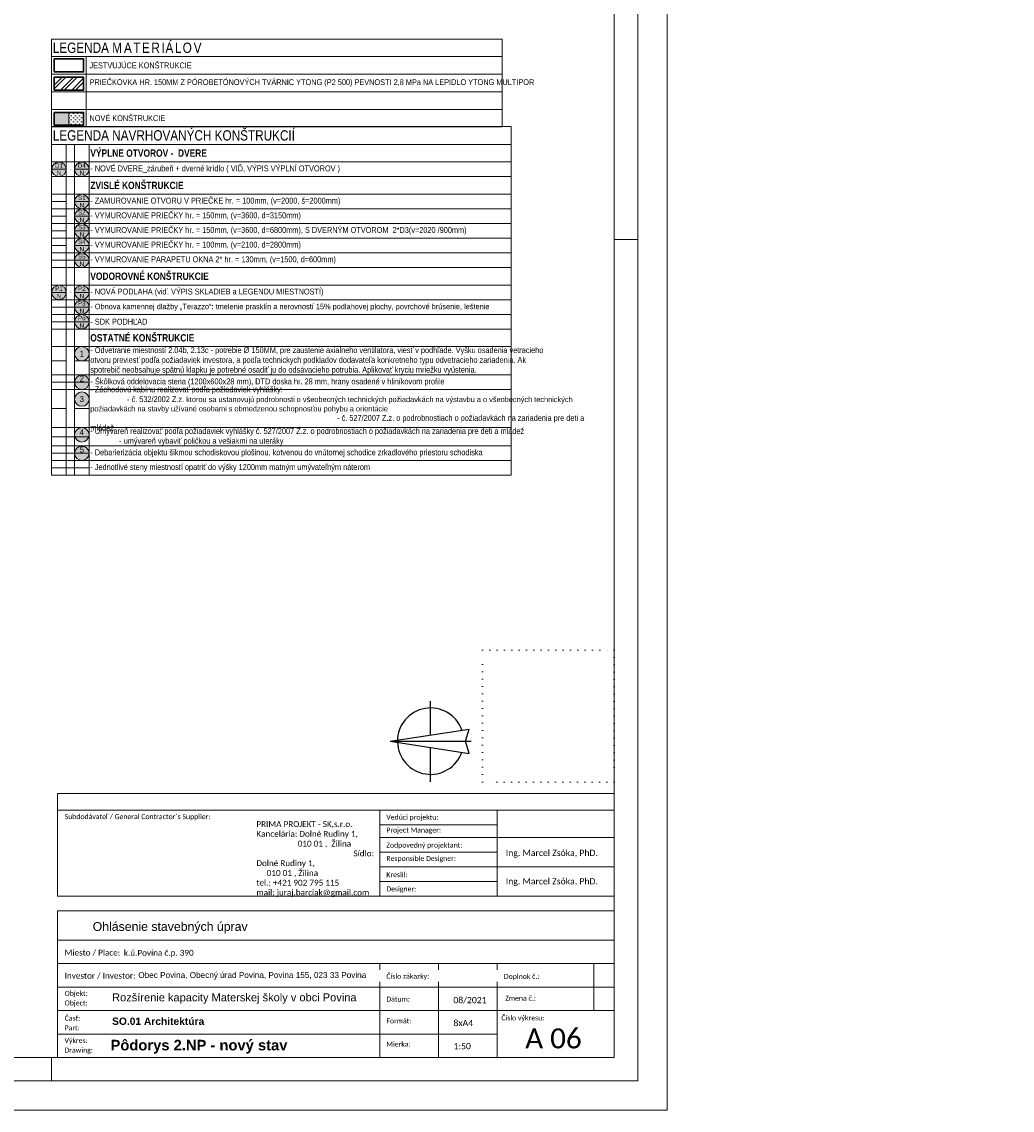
# Model space of a CAD drawing. Header units: millimetres. Extents: x -65956 to 5894746, y -14679 to 163521.
# Tile 40 of 89: x -34966 to -18065, y -14679 to 3884. Entities that reach past the tile are written whole.
import ezdxf

# ---------------------------------------------------------------- set-up
doc = ezdxf.new("R2010")
doc.units = ezdxf.units.MM
doc.linetypes.add('DOT', pattern=[0.25, 0, -0.25])
doc.layers.get('0').update_dxf_attribs({"lineweight": 5})
doc.layers.get('Defpoints').update_dxf_attribs({"color": 2, "lineweight": 30})
doc.layers.add('- pomocná oramovanie', color=245, linetype='Continuous', lineweight=0, plot=False)
for name, color, linetype, lineweight in [('A-stena-nosna-tenka', 6, 'Continuous', 18), ('H stavba', 82, 'Continuous', 30), ('M legenda', 52, 'Continuous', 5), ('popis 025', 41, 'Continuous', 20), ('RE-nove', 10, 'Continuous', 0), ('T pohľady', 7, 'Continuous', 25), ('VT sanita', 210, 'Continuous', 5)]:
    doc.layers.add(name, color=color, linetype=linetype, lineweight=lineweight)
doc.styles.add('ARIAL', font='arial.ttf')
doc.styles.add('Arial_B', font='arialbd.ttf', dxfattribs={"height": 2.536891})
doc.styles.add('Calibri', font='calibri.ttf', dxfattribs={"height": 1.701113})
doc.styles.add('Calibri_1', font='calibri.ttf', dxfattribs={"height": 2.126391})
doc.styles.add('Calibri_2', font='calibri.ttf', dxfattribs={"height": 6.804452})
doc.styles.add('Calibri_3', font='calibri.ttf', dxfattribs={"height": 1.871224})
doc.styles.add('Calibri_4', font='calibri.ttf', dxfattribs={"height": 2.721781})
doc.styles.add('Calibri_7', font='calibri.ttf', dxfattribs={"height": 3.5})
doc.styles.add('century_0', font='GOTHIC.TTF')
doc.styles.get("Standard").update_dxf_attribs({"font": 'arial.ttf'})

# ---------------------------------------------------------------- blocks, each defined once
blk = doc.blocks.new('*T832')
at = {"layer": 'Defpoints', "color": 8, "linetype": 'ByBlock', "lineweight": 0, "transparency": 16777216}
for p, q in [((0, 0), (7841, 0)), ((0, 0), (0, -5947)), ((7841, 0), (7841, -5947)), ((0, -304), (7841, -304)), ((250, -304), (250, -5947)), ((390, -304), (390, -5947)), ((640, -304), (640, -5947)), ((0, -604), (7841, -604)), ((0, -729), (250, -729)), ((390, -729), (640, -729)), ((0, -854), (7841, -854)), ((0, -1154), (7841, -1154)), ((0, -1279), (250, -1279)), ((390, -1279), (640, -1279)), ((0, -1404), (7841, -1404)), ((0, -1529), (250, -1529)), ((0, -1654), (7841, -1654)), ((390, -1529), (640, -1529)), ((0, -1779), (250, -1779)), ((390, -1779), (640, -1779)), ((0, -1904), (7841, -1904)), ((0, -2029), (250, -2029)), ((390, -2029), (640, -2029)), ((0, -2154), (7841, -2154)), ((0, -2279), (640, -2279)), ((0, -2404), (7841, -2404)), ((0, -2704), (7841, -2704)), ((0, -2829), (250, -2829)), ((0, -2954), (7841, -2954)), ((390, -2829), (640, -2829)), ((0, -3079), (640, -3079)), ((0, -3204), (7841, -3204)), ((0, -3329), (640, -3329)), ((0, -3454), (7841, -3454)), ((0, -3754), (7841, -3754)), ((0, -3995), (250, -3995)), ((390, -3995), (640, -3995)), ((0, -4237), (7841, -4237)), ((0, -4362), (640, -4362)), ((0, -4487), (7841, -4487)), ((0, -4810), (250, -4810)), ((390, -4810), (640, -4810)), ((0, -5134), (7841, -5134)), ((0, -5291), (640, -5291)), ((0, -5447), (7841, -5447)), ((0, -5572), (640, -5572)), ((0, -5697), (7841, -5697)), ((0, -5822), (640, -5822)), ((0, -5947), (7841, -5947))]:
    blk.add_line(p, q, dxfattribs=at)
at = {"layer": 'M legenda', "transparency": 16777216, "style": 'century_0'}
for s, insert, char_height, width, attachment_point in [('{\\fArial Narrow|b0|i0|c238|p34;LEGENDA NAVRHOVANÝCH KONŠTRUKCIÍ}', (20, -152), 175, 7800.6, 4), ('{\\fArial Narrow|b1|i0|c0|p34;VÝPLNE OTVOROV -  DVERE}', (660, -454), 125, 7160.6, 4), ('{\\fArial|b0|i0|c238|p34;\\C0;D1}', (125, -666), 75, 210, 5), ('{\\fArial|b0|i0|c238|p34;\\C0;D4}', (515, -666), 75, 210, 5), ('{\\fArial Narrow|b0|i0|c238|p34;- \\fArial Narrow|b0|i0|c0|p34;NOVÉ DVERE\\fArial Narrow|b0|i0|c238|p34;_zárubeň + dverné krídlo \\fArial Narrow|b0|i0|c0|p34;( VIĎ, VÝPIS VÝPLNÍ OTVOROV )}', (660, -729), 100, 7160.6, 4), ('{\\fArial|b0|i0|c238|p34;\\C0;N}', (125, -791), 75, 210, 5), ('{\\fArial|b0|i0|c238|p34;\\C0;N}', (515, -791), 75, 210, 5), ('{\\fArial Narrow|b1|i0|c238|p34;ZVISLÉ\\fArial Narrow|b1|i0|c0|p34; \\fArial Narrow|b1|i0|c238|p34;K\\fArial Narrow|b1|i0|c0|p34;ON\\fArial Narrow|b1|i0|c238|p34;ŠTRUK\\fArial Narrow|b1|i0|c0|p34;C\\fArial Narrow|b1|i0|c238|p34;IE}', (660, -1004), 125, 7160.6, 4), ('{\\fArial|b0|i0|c238|p34;\\C0;S1}', (515, -1216), 75, 210, 5), ('{\\fArial Narrow|b0|i0|c238|p34;- ZAMUROVANIE OTVORU V PRIEČKE hr. = 100mm, (v=2000, š=2000mm)}', (660, -1279), 100, 7160.6, 4), ('{\\fArial|b0|i0|c238|p34;\\C0;S2}', (515, -1466), 75, 210, 5), ('{\\fArial|b0|i0|c238|p34;\\C0;N}', (515, -1341), 75, 210, 5), ('{\\fArial Narrow|b0|i0|c0|p34;- VYMUROVANIE PRIEČKY hr. = \\fArial Narrow|b0|i0|c238|p34;150\\fArial Narrow|b0|i0|c0|p34;mm,\\fArial Narrow|b0|i0|c238|p34; \\fArial Narrow|b0|i0|c0|p34;(v=\\fArial Narrow|b0|i0|c238|p34;3600, d=3150\\fArial Narrow|b0|i0|c0|p34;mm)}', (660, -1529), 100, 7160.6, 4), ('{\\fArial|b0|i0|c238|p34;\\C0;N}', (515, -1591), 75, 210, 5), ('{\\fArial|b0|i0|c238|p34;\\C0;S3}', (515, -1716), 75, 210, 5), ('{\\fArial|b0|i0|c238|p34;\\C0;N}', (515, -1841), 75, 210, 5), ('{\\fArial Narrow|b0|i0|c0|p34;- VYMUROVANIE PRIEČKY hr. = 1\\fArial Narrow|b0|i0|c238|p34;50\\fArial Narrow|b0|i0|c0|p34;mm,\\fArial Narrow|b0|i0|c238|p34; \\fArial Narrow|b0|i0|c0|p34;(v=\\fArial Narrow|b0|i0|c238|p34;3600, d=6800\\fArial Narrow|b0|i0|c0|p34;mm), S DVERNÝM OTVOROM \\fArial Narrow|b0|i0|c238|p34; 2*D3\\fArial Narrow|b0|i0|c0|p34;(v=\\fArial Narrow|b0|i0|c238|p34;2020 \\fArial Narrow|b0|i0|c0|p34;/\\fArial Narrow|b0|i0|c238|p34;9\\fArial Narrow|b0|i0|c0|p34;00mm)}', (660, -1779), 100, 7160.6, 4), ('{\\fArial|b0|i0|c238|p34;\\C0;S4}', (515, -1966), 75, 210, 5), ('{\\fArial Narrow|b0|i0|c0|p34;- VYMUROVANIE PRIEČKY hr. = 1\\fArial Narrow|b0|i0|c238|p34;00\\fArial Narrow|b0|i0|c0|p34;mm,\\fArial Narrow|b0|i0|c238|p34; \\fArial Narrow|b0|i0|c0|p34;(v=\\fArial Narrow|b0|i0|c238|p34;2100, d=2800\\fArial Narrow|b0|i0|c0|p34;mm)}', (660, -2029), 100, 7160.6, 4), ('{\\fArial|b0|i0|c238|p34;\\C0;S5}', (515, -2216), 75, 210, 5), ('{\\fArial|b0|i0|c238|p34;\\C0;N}', (515, -2091), 75, 210, 5), ('{\\fArial Narrow|b0|i0|c0|p34;- VYMUROVANIE \\fArial Narrow|b0|i0|c238|p34;PARAPETU OKNA 2*\\fArial Narrow|b0|i0|c0|p34; hr. = 1\\fArial Narrow|b0|i0|c238|p34;30\\fArial Narrow|b0|i0|c0|p34;mm,\\fArial Narrow|b0|i0|c238|p34; \\fArial Narrow|b0|i0|c0|p34;(v=\\fArial Narrow|b0|i0|c238|p34;1500, d=600\\fArial Narrow|b0|i0|c0|p34;mm)}', (660, -2279), 100, 7160.6, 4), ('{\\fArial|b0|i0|c238|p34;\\C0;N}', (515, -2341), 75, 210, 5), ('{\\fArial Narrow|b1|i0|c238|p34;VODOROVNÉ\\fArial Narrow|b1|i0|c0|p34; \\fArial Narrow|b1|i0|c238|p34;K\\fArial Narrow|b1|i0|c0|p34;ON\\fArial Narrow|b1|i0|c238|p34;ŠTRUK\\fArial Narrow|b1|i0|c0|p34;C\\fArial Narrow|b1|i0|c238|p34;IE}', (660, -2554), 125, 7160.6, 4), ('{\\fArial|b0|i0|c238|p34;\\C0;P1}', (125, -2766), 75, 210, 5), ('{\\fArial|b0|i0|c238|p34;\\C0;P2}', (515, -2766), 75, 210, 5), ('{\\fArial Narrow|b0|i0|c0|p34;- NOVÁ PODLAHA \\fArial Narrow|b0|i0|c238|p34;(\\fArial Narrow|b0|i0|c0|p34;viď. VÝPIS SKLADIEB\\fArial Narrow|b0|i0|c238|p34; a LEGENDU MIESTNOSTÍ)}', (660, -2829), 100, 7160.6, 4), ('{\\fArial|b0|i0|c238|p34;\\C0;N}', (125, -2891), 75, 210, 5), ('{\\fArial|b0|i0|c238|p34;\\C0;N}', (515, -2891), 75, 210, 5), ('{\\fArial Narrow|b0|i0|c0|p34;- \\fArial Narrow|b0|i0|c238|p34;\\H0.91667x;\\C0;Obnova kamennej dlažby „Terazzo“: tmelenie prasklín a\\~nerovností 15% podlahovej plochy, povrchové brúsenie, leštenie}', (660, -3079), 100, 7160.6, 4), ('{\\fArial|b0|i0|c238|p34;\\C0;P3}', (515, -3016), 75, 210, 5), ('{\\fArial|b0|i0|c238|p34;\\C0;N}', (515, -3141), 75, 210, 5), ('{\\fArial|b0|i0|c238|p34;\\C0;Po}', (515, -3266), 75, 210, 5), ('{\\fArial Narrow|b0|i0|c0|p34;- \\A1;\\fArial Narrow|b0|i0|c238|p34;SDK PODHĽAD}', (660, -3329), 100, 7160.6, 4), ('{\\fArial|b0|i0|c238|p34;\\C0;N}', (515, -3391), 75, 210, 5), ('{\\fArial Narrow|b1|i0|c238|p34;OSTATNÉ\\fArial Narrow|b1|i0|c0|p34; \\fArial Narrow|b1|i0|c238|p34;K\\fArial Narrow|b1|i0|c0|p34;ON\\fArial Narrow|b1|i0|c238|p34;ŠTRUK\\fArial Narrow|b1|i0|c0|p34;C\\fArial Narrow|b1|i0|c238|p34;IE}', (660, -3604), 125, 7160.6, 4), ('{\\fArial Narrow|b0|i0|c0|p34;- Odvetranie\\fArial Narrow|b0|i0|c238|p34; miestností 2.04b, 2.13c\\fArial Narrow|b0|i0|c0|p34; - \\fArial Narrow|b0|i0|c238|p34;potrebie %%C\\fArial Narrow|b0|i0|c0|p34; 150MM, pre zaustenie axialneho ventilatora\\fArial Narrow|b0|i0|c238|p34;, viesť v podhľade.\\fArial Narrow|b0|i0|c0|p34; \\fArial Narrow|b0|i0|c238|p34;V\\fArial Narrow|b0|i0|c0|p34;yšku osadenia vetracieho otvoru previes\\fArial Narrow|b0|i0|c238|p34;ť\\fArial Narrow|b0|i0|c0|p34; pod\\fArial Narrow|b0|i0|c238|p34;ľ\\fArial Narrow|b0|i0|c0|p34;a požiadaviek investora, a pod\\fArial Narrow|b0|i0|c238|p34;ľ\\fArial Narrow|b0|i0|c0|p34;a technickych podkladov dodavate\\fArial Narrow|b0|i0|c238|p34;ľ\\fArial Narrow|b0|i0|c0|p34;a konkretneho typu \\fArial Narrow|b0|i0|c238|p34;odvetracieho zariadenia. \\A1;Ak spotrebič neobsahuje spätnú klapku je potrebné osadiť ju do odsávacieho potrubia. Aplikovať kryciu mriežku vyústenia.}', (660, -3995), 100, 7160.6, 4), ('1', (515, -3874), 100, 210, 5), ('2', (515, -4299), 100, 210, 5), ('\\A1;{\\fArial Narrow|b0|i0|c0|p34;- \\fArial Narrow|b0|i0|c238|p34;Záchodovú kabínu realizovať podľa požiadaviek vyhlášky:                                                                                                                                                                           - č. 532/2002 Z.z. \\A0;\\fArial Narrow|b0|i0|c0|p34;\\H0.91667x;ktorou sa ustanovujú podrobnosti o všeobecných technických požiadavkách\\fArial Narrow|b0|i0|c238|p34; \\fArial Narrow|b0|i0|c0|p34;na výstavbu a o všeobecných technických požiadavkách\\fArial Narrow|b0|i0|c238|p34; \\fArial Narrow|b0|i0|c0|p34;na stavby užívané osobami\\fArial Narrow|b0|i0|c238|p34; \\fArial Narrow|b0|i0|c0|p34;s obmedzenou schopnosťou pohybu a orientácie\\A1;\\fArial Narrow|b0|i0|c238|p34;\\H1.09091x;                                                                                                                                                                                                                              - č. 527/2007 Z.z. o podrobnostiach o požiadavkách na zariadenia pre deti a mládež}', (660, -4810), 100, 7160.6, 4), ('-{\\fArial Narrow|b0|i0|c0|p34; \\A1;\\fArial Narrow|b0|i0|c238|p34;Škôlková oddelovacia stena\\fArial Narrow|b0|i0|c0|p34; (\\fArial Narrow|b0|i0|c238|p34;1200x600x28\\fArial Narrow|b0|i0|c0|p34; mm), DTD doska hr. 28 mm, hrany osadené v hliníkovom profile}', (660, -4362), 100, 7160.6, 4), ('3', (515, -4649), 100, 210, 5), ('4', (515, -5212), 100, 210, 5), ('\\A1;{\\fArial Narrow|b0|i0|c0|p34;- \\fArial Narrow|b0|i0|c238|p34;Umývareň realizovať podľa požiadaviek vyhlášky č. 527/2007 Z.z. o podrobnostiach o požiadavkách na zariadenia pre deti a mládež                           \\A0;\\fCentury Gothic|b0|i0|c238|p34;- \\fArial Narrow|b0|i0|c238|p34;umývareň vybaviť poličkou a vešiakmi na uteráky}', (660, -5291), 100, 7160.6, 4), ('5', (515, -5510), 100, 210, 5), ('{\\fArial Narrow|b0|i0|c0|p34;- \\fArial Narrow|b0|i0|c238|p34;Debarierizácia objektu šikmou schodiskovou plošinou, kotvenou do vnútornej schodice zrkadlového priestoru schodiska}', (660, -5572), 100, 7160.6, 4), ('{\\fArial Narrow|b0|i0|c0|p34;- \\fArial Narrow|b0|i0|c238|p34;\\C0;Jednotlivé steny miestností opatriť do výšky 1200mm matným umývateľným náterom}', (660, -5822), 100, 7160.6, 4)]:
    blk.add_mtext(s, dxfattribs=dict(at, insert=insert, char_height=char_height, width=width, attachment_point=attachment_point))
at = {"layer": 'M legenda', "transparency": 16777216, "char_height": 50, "width": 100, "attachment_point": 5}
for insert in [(320, -729), (320, -2829)]:
    blk.add_mtext('-', dxfattribs=dict(at, insert=insert))
blk = doc.blocks.new('cxyvyxcvcx')
at = {"layer": '- pomocná oramovanie'}
for points in [[(-136218, -52983), (-178218, -52983), (-178218, -23283), (-136218, -23283)], [(-137118, -52083), (-177318, -52083), (-177318, -24183), (-137118, -24183)]]:
    blk.add_lwpolyline(points, close=True, dxfattribs=at)
for p, q in [((-137118, -38133), (-136718, -38133)), ((-146718, -52083), (-146718, -52483))]:
    blk.add_line(p, q)
blk.add_lwpolyline([(-136718, -52483), (-177718, -52483), (-177718, -23783), (-136718, -23783)], close=True)
blk = doc.blocks.new('*T893')
at = {"layer": 'Defpoints', "color": 8, "linetype": 'ByBlock', "lineweight": 0, "transparency": 16777216}
for p, q in [((0, 0), (7690, 0)), ((0, 0), (0, -1500)), ((7690, 0), (7690, -1500)), ((0, -300), (7690, -300)), ((590, -300), (590, -1500)), ((0, -600), (7690, -600)), ((0, -900), (7690, -900)), ((0, -1200), (7690, -1200)), ((0, -1500), (7690, -1500))]:
    blk.add_line(p, q, dxfattribs=at)
at = {"layer": 'M legenda', "transparency": 16777216, "char_height": 100, "attachment_point": 4}
for s, insert, width, style in [('{\\fArial Narrow|b0|i0|c238|p34;\\H1.75x;LEGENDA \\T1.2;MATERIÁLOV \\fArial|b0|i0|c238|p34;   \\H0.57143x; }', (20, -150), 7650, 'ARIAL'), ('{\\fArial Narrow|b0|i0|c0|p34; JESTVUJÚCE KONŠTRUKCIE}', (610, -450), 7060, 'century_0'), (' {\\fArial Narrow|b0|i0|c0|p34;PRIEČKOVKA HR. 1\\fArial Narrow|b0|i0|c238|p34;50\\fArial Narrow|b0|i0|c0|p34;MM Z PÓROBETÓNOVÝCH TVÁRNIC \\fArial Narrow|b0|i0|c238|p34;YTONG \\fArial Narrow|b0|i0|c0|p34;(P2 \\fArial Narrow|b0|i0|c238|p34;500\\fArial Narrow|b0|i0|c0|p34;) PEVNOSTI 2\\fArial Narrow|b0|i0|c238|p34;,8\\fArial Narrow|b0|i0|c0|p34; MPa NA LEPIDLO \\fArial Narrow|b0|i0|c238|p34;YTONG MULTIPOR}', (610, -750), 7060, 'century_0'), ('{\\fArial Narrow|b0|i0|c238|p34; NOVÉ KONŠTRUKCIE}', (610, -1350), 7060, 'century_0')]:
    blk.add_mtext(s, dxfattribs=dict(at, insert=insert, width=width, style=style))
blk = doc.blocks.new('severka')
for p, q in [((0, 841), (-253, -804)), ((0, 841), (253, -800)), ((0, 841), (0, -841)), ((-847, 0), (-129, 0)), ((129, 0), (835, 0)), ((-253, -804), (0, -728)), ((0, -728), (253, -800))]:
    blk.add_line(p, q)
for start, end in [(91.9392, 250.5597), (289.4403, 90)]:
    blk.add_arc((0, 0), 690, start, end)
blk.add_solid([(0, 841), (0, -728), (253, -800), (0, 841)])

msp = doc.modelspace()

# ---------------------------------------------------------------- hatches: boundary and pattern name
at = {"layer": 'RE-nove'}
h = msp.add_hatch(dxfattribs=at)
h.set_pattern_fill('ZDIVO-OBECNE', color=256, scale=45, style=0)
h.set_pattern_definition([(45, (614077.98, 265444.52), (-95.459415, 95.459415), []), (45, (614141.62, 265444.52), (-95.459415, 95.459415), [])])
h.paths.add_polyline_path([(-33911.01, 2938.18), (-34411.01, 2938.18), (-34411.01, 2718.18), (-33911.01, 2718.18)])
for points in [[(-34410.57, 2337.63), (-34410.57, 2117.63), (-34160.57, 2117.63), (-34160.57, 2337.63)], [(-34207.85, 1369.01, 1), (-34454.16, 1369.01, 1)], [(-33817.85, 1369.01, 1), (-34064.16, 1369.01, 1)], [(-33817.85, 819.01, 1), (-34064.16, 819.01, 1)], [(-33817.85, 569.01, 1), (-34064.16, 569.01, 1)], [(-33817.85, 319.01, 1), (-34064.16, 319.01, 1)], [(-33817.85, 69.01, 1), (-34064.16, 69.01, 1)], [(-33817.85, -180.99, 1), (-34064.16, -180.99, 1)], [(-34207.85, -730.99, 1), (-34454.16, -730.99, 1)], [(-33817.85, -730.99, 1), (-34064.16, -730.99, 1)], [(-33817.85, -980.99, 1), (-34064.16, -980.99, 1)], [(-33817.85, -1230.99, 1), (-34064.16, -1230.99, 1)], [(-33818.31, -1776.79, 1), (-34064.62, -1776.79, 1)], [(-33815.55, -2264.18, 1), (-34061.86, -2264.18, 1)], [(-33816.93, -2550.94, 1), (-34063.24, -2550.94, 1)], [(-33816.93, -3159.4, 1), (-34063.24, -3159.4, 1)], [(-33816.93, -3474.9, 1), (-34063.24, -3474.9, 1)]]:
    msp.add_hatch(color=256, dxfattribs=at).paths.add_polyline_path(points)
h = msp.add_hatch(dxfattribs=at)
h.set_pattern_fill('OMITKA', color=256, scale=50)
h.set_pattern_definition([(45, (-11599.37, 48562.21), (-35.35534, 35.35534), [0, -50])])
h.paths.add_polyline_path([(-34160.57, 2332.38), (-34160.57, 2112.38), (-33910.57, 2112.38), (-33910.57, 2332.38)])

# ---------------------------------------------------------------- linework, layer by layer
for p, q in [((-34356.01, -11028.65), (-34356.01, -9278.65)), ((-34356.01, -13778.65), (-34356.01, -11278.65))]:
    msp.add_line(p, q)
at = {"linetype": 'DOT', "ltscale": 500}
msp.add_lwpolyline([(-27106.01, -6830.93), (-24856.01, -6830.93), (-24856.01, -9080.93), (-27106.01, -9080.93)], close=True, dxfattribs=at)
at = {"layer": 'A-stena-nosna-tenka', "ltscale": 10}
msp.add_line((-34161.01, 2332.93), (-34161.01, 2112.93), dxfattribs=at)
at = {"layer": 'H stavba'}
for points in [[(-34411.01, 3249.82), (-33911.01, 3249.82), (-33911.01, 3029.82), (-34411.01, 3029.82)], [(-34411.01, 2938.18), (-33911.01, 2938.18), (-33911.01, 2718.18), (-34411.01, 2718.18)], [(-34411.01, 2338.18), (-33911.01, 2338.18), (-33911.01, 2118.18), (-34411.01, 2118.18)]]:
    msp.add_lwpolyline(points, close=True, dxfattribs=at)
at = {"layer": 'popis 025', "color": 7}
for p, q in [((-24856.01, -9278.65), (-34356.01, -9278.65)), ((-24856.01, -11028.65), (-24856.01, -9278.65)), ((-24856.01, -9559.9), (-34356.01, -9559.9)), ((-28856.01, -11028.65), (-28856.01, -9559.9)), ((-26856.01, -11028.65), (-26856.01, -9559.9)), ((-28856.01, -9809.9), (-26856.01, -9809.9)), ((-28856.01, -10028.65), (-24856.01, -10028.65)), ((-28856.01, -10278.65), (-26856.01, -10278.65)), ((-28856.01, -10528.65), (-24856.01, -10528.65)), ((-28856.01, -10778.65), (-26856.01, -10778.65)), ((-24856.01, -11028.65), (-34356.01, -11028.65)), ((-24856.01, -11278.65), (-34356.01, -11278.65)), ((-24856.01, -11278.65), (-24856.01, -13778.65)), ((-24856.01, -11778.65), (-34356.01, -11778.65)), ((-24856.01, -12178.65), (-34356.01, -12178.65)), ((-28856.01, -13778.65), (-28856.01, -12178.65)), ((-27856.01, -13778.65), (-27856.01, -12178.65)), ((-26856.01, -12178.65), (-26856.01, -13778.65)), ((-25205.93, -12178.65), (-25205.93, -12978.65)), ((-28856.01, -12578.65), (-34356.01, -12578.65)), ((-28856.01, -12578.65), (-24856.01, -12578.65)), ((-28856.01, -12978.65), (-34356.01, -12978.65)), ((-28856.01, -12978.65), (-24856.01, -12978.65)), ((-26856.01, -13378.65), (-34356.01, -13378.65)), ((-24856.01, -13778.65), (-34356.01, -13778.65))]:
    msp.add_line(p, q, dxfattribs=at)
at = {"layer": 'VT sanita'}
for centre in [(-34331.01, 1369.01), (-33941.01, 1369.01), (-33941.01, 819.01), (-33941.01, 569.01), (-33941.01, 319.01), (-33941.01, 69.01), (-33941.01, -180.99), (-34331.01, -730.99), (-33941.01, -730.99), (-33941.01, -980.99), (-33941.01, -1230.99), (-33941.47, -1776.79), (-33938.7, -2264.18), (-33940.09, -2550.94), (-33940.09, -3159.4), (-33940.09, -3474.9)]:
    msp.add_circle(centre, 123.16, dxfattribs=at)

# ---------------------------------------------------------------- block references
for name, p in [('cxyvyxcvcx', (112262.3, 38304.75)), ('*T893', (-34456.01, 3589.82)), ('*T832', (-34456.01, 2097.58))]:
    msp.add_blockref(name, p)
at = {"layer": 'T pohľady', "xscale": 0.8203124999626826, "yscale": 0.8203124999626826, "zscale": 0.8203124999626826, "rotation": 89.99999999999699}
msp.add_blockref('severka', (-27989.67, -8384.69), dxfattribs=at)

# ---------------------------------------------------------------- texts
at = {"layer": 'popis 025', "color": 7, "insert": (-30962.32, -9748.55), "char_height": 100, "width": 2252.7419, "attachment_point": 1, "style": 'Calibri_7'}
msp.add_mtext('PRIMA PROJEKT - SK,s.r.o. Kancelária: Dolné Rudiny 1,                                   010 01 ,  Žilina                                                                  Sídlo: Dolné Rudiny 1,                                         010 01 , Žilina                                                                                                                                                                                                                                                          \\Ptel.: +421 902 795 115                                                                                                                                                                                                                                                                                                     \\Pmail: juraj.barciak@gmail.com ', dxfattribs=at)
at = {"layer": 'popis 025', "color": 7}
for s, insert, char_height, width, attachment_point, line_spacing_factor, style in [('Ing. Marcel Zsóka, PhD.', (-26707.65, -10236.71), 106.3196, 1968, 1, 1.156427, 'Calibri_1'), ('Ing. Marcel Zsóka, PhD.', (-26707.65, -10721.09), 106.3196, 1659.2649, 1, 1.156427, 'Calibri_1'), ('k.ú.Povina č.p. 390', (-33224.04, -11943.91), 100, 8164.1292, 1, 1.156427, 'Calibri_3'), ('{\\fArial|b0|i0|c238|p34;\\C0;Rozšírenie kapacity Materskej školy v\\~obci Povina\\~}', (-33424.8, -12686.34), 135, 4476.6793, 1, 1.156427, 'Calibri_4'), ('08/2021', (-27601.76, -12747.18), 106.32, 690, 1, 1.156427, 'Calibri_1'), ('{\\fArial|b1|i0|c238|p34;\\C0;SO.01 Architektúra\\~}', (-33424.8, -13098.22), 125, 3015.1025, 1, 1.156427, 'Calibri_4'), ('8xA4', (-27600.46, -13137.95), 106.32, 679.5, 1, 1.156427, 'Calibri_1'), ('A 06', (-25894.02, -13283.36), 340.223, 1856.2054, 2, 1.156427, 'Calibri_2'), ('Pôdorys 2.NP - nový stav', (-33450.94, -13477.93), 180, 3413.3739, 1, 0.938532, 'Arial_B'), ('1:50', (-27598.69, -13532.79), 106.32, 679.5, 1, 1.156427, 'Calibri_1')]:
    msp.add_mtext(s, dxfattribs=dict(at, insert=insert, char_height=char_height, width=width, attachment_point=attachment_point, line_spacing_factor=line_spacing_factor, style=style))

# ---------------------------------------------------------------- next in the draw order: texts
at = {"layer": 'popis 025', "color": 7, "attachment_point": 1, "line_spacing_factor": 1.156427, "style": 'Calibri', "bg_fill": 3, "box_fill_scale": 1.25, "bg_fill_color": 0, "bg_fill_transparency": 0}
for s, insert, char_height, width in [('Subdodávateľ / General Contractor´s Supplier:', (-34234.69, -9629.26), 85.0556, 2934), ('Vedúci projektu:\\P', (-28745.06, -9638.63), 85.0556, 1080), ('Project Manager:', (-28745.06, -9857.94), 85.0556, 1132.8), ('Zodpovedný projektant:\\P', (-28745.06, -10114.25), 85.0556, 1574.4), ('Responsible Designer:', (-28745.06, -10342.02), 85.0556, 1438.8), ('Kreslil:', (-28745.06, -10619.44), 85.056, 438), ('Designer:', (-28745.06, -10861.83), 85.056, 618), ('Miesto / Place:', (-34234.69, -11940.71), 100, 968.2324), ('Číslo zákazky:', (-28745.06, -12350.86), 85.0556, 741.7038), ('Doplnok č.:', (-26739.17, -12353.9), 85.0556, 735.6), ('Objekt:\\PObject:', (-34234.69, -12643), 85.056, 480), ('Dátum:', (-28745.06, -12741.13), 85.056, 484.8), ('Zmena č.:', (-26716.57, -12725.51), 85.056, 633.6), ('Časť:\\PPart:', (-34234.69, -13066.76), 85.056, 322.8), ('Formát:', (-28745.06, -13112.49), 85.056, 518.4), ('Číslo výkresu:', (-26782.97, -13061.05), 85.0556, 889.2), ('Výkres:\\PDrawing:', (-34236.26, -13446.47), 85.056, 586.8), ('Mierka:', (-28745.06, -13509.16), 85.056, 505.2)]:
    msp.add_mtext(s, dxfattribs=dict(at, insert=insert, char_height=char_height, width=width))
at = {"layer": 'popis 025', "color": 7, "insert": (-34234.69, -12334.64), "char_height": 100, "width": 8164.1292, "attachment_point": 1, "line_spacing_factor": 1.156427, "style": 'Calibri_3', "bg_fill": 2}
msp.add_mtext('Investor / Investor:', dxfattribs=at)

# ---------------------------------------------------------------- next in the draw order: texts
at = {"layer": 'popis 025', "color": 7, "attachment_point": 1, "line_spacing_factor": 1.156427}
for s, insert, char_height, width, style in [('\\pi600;{\\fArial|b0|i0|c238|p34;Ohlásenie stavebných úprav}', (-34356.01, -11469.91), 150, 9500, 'Calibri_4'), ('{\\fArial|b0|i0|c238|p34;\\H0.90909x;\\C0;Obec Povina, Obecný úrad Povina, Povina 155, 023 33 Povina\\H1.09999x;\\C1;                                     }', (-32977.71, -12323.1), 110, 8164.1292, 'Calibri_3')]:
    msp.add_mtext(s, dxfattribs=dict(at, insert=insert, char_height=char_height, width=width, style=style))

doc.saveas('drawing.dxf')
